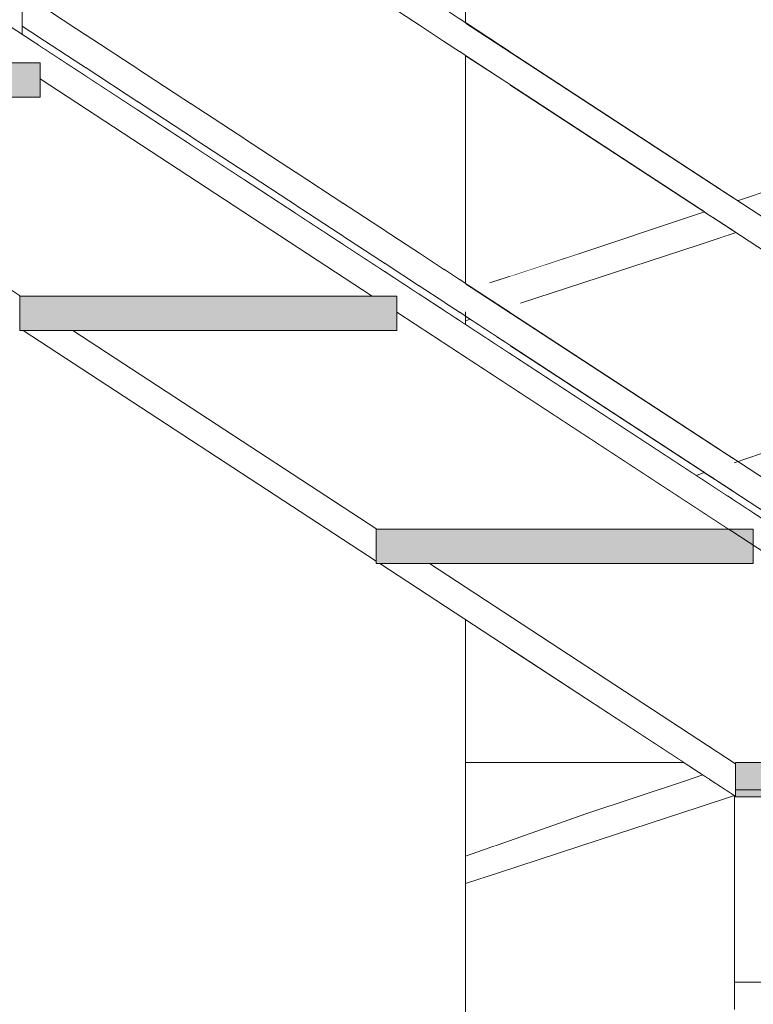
# Model space of a CAD drawing. Header units: millimetres. Extents: x 67877 to 166263, y -957 to 33454.
# Tile 50 of 98: x 81838 to 82373, y 10750 to 11467. Entities that reach past the tile are written whole.
import ezdxf

# ---------------------------------------------------------------- set-up
doc = ezdxf.new("R2010")
doc.units = ezdxf.units.MM
doc.linetypes.add('Wipeout_Contour', pattern=[1000, 0, -1000])
for name, color, linetype, lineweight in [('0_Nr_pióra__1', 7, 'Continuous', 13), ('0_Nr_pióra__103', 7, 'Continuous', 5), ('0_Nr_pióra__122', 255, 'Continuous', 0), ('inw_schody zewnętrzne_Nr_pióra__103', 7, 'Continuous', 5)]:
    doc.layers.add(name, color=color, linetype=linetype, lineweight=lineweight)
doc.layers.add('inw_schody zewnętrzne', color=7, linetype='Continuous')

msp = doc.modelspace()

# ---------------------------------------------------------------- linework, layer by layer
at = {"layer": '0_Nr_pióra__103', "linetype": 'Continuous'}
msp.add_line((82359.022, 10766.011), (84001.087, 10766.011), dxfattribs=at)

# ---------------------------------------------------------------- wipeouts: each hides what was drawn before it
at = {"linetype": 'Wipeout_Contour', "ltscale": 3850252.746304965}
msp.add_wipeout([(81616.587, 11411.011), (81580.406, 11411.011), (81837.816, 11242.705), (81837.816, 11266.011), (81838.352, 11266.011)], dxfattribs=at)
at = {"linetype": 'Wipeout_Contour', "ltscale": 2311402.15119484}
msp.add_wipeout([(82162.816, 10903.43), (82162.816, 10901.801), (82164.033, 10903.474)], dxfattribs=at)
at = {"linetype": 'Wipeout_Contour', "ltscale": 2311409.758479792}
msp.add_wipeout([(82162.816, 10893.699), (82162.816, 10881.221), (82172.058, 10893.699)], dxfattribs=at)
at = {"linetype": 'Wipeout_Contour', "ltscale": 2311402.60989429}
msp.add_wipeout([(82162.816, 10861.512), (82165.704, 10865.366), (82162.816, 10865.366)], dxfattribs=at)
at = {"linetype": 'Wipeout_Contour', "ltscale": 2311423.164595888}
msp.add_wipeout([(82162.816, 10838.129), (82162.816, 10837.933), (82187, 10845.72)], dxfattribs=at)
at = {"linetype": 'Wipeout_Contour', "ltscale": 3082652.863590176}
msp.add_wipeout([(82357.816, 11533.871), (82349.085, 11539.58), (82349.085, 11343.475), (82357.816, 11337.767)], dxfattribs=at).dxf.layer = 'inw_schody zewnętrzne'
at = {"linetype": 'Wipeout_Contour', "ltscale": 3082643.840835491}
msp.add_wipeout([(82357.816, 11313.871), (82349.085, 11319.58), (82349.085, 11153.475), (82357.816, 11147.767)], dxfattribs=at).dxf.layer = 'inw_schody zewnętrzne'
at = {"linetype": 'Wipeout_Contour', "ltscale": 3082639.075180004}
msp.add_wipeout([(82357.816, 11123.871), (82349.085, 11129.58), (82349.085, 11123.475), (82357.816, 11117.767)], dxfattribs=at).dxf.layer = 'inw_schody zewnętrzne'
at = {"linetype": 'Wipeout_Contour', "ltscale": 2311626.714872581}
msp.add_wipeout([(82195.241, 11009.004), (82195.241, 10926.011), (82322.171, 10926.011)], dxfattribs=at).dxf.layer = 'inw_schody zewnętrzne'

# ---------------------------------------------------------------- next in the draw order: wipeouts: each hides what was drawn before it
at = {"linetype": 'Wipeout_Contour', "ltscale": 3851543.430571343}
msp.add_wipeout([(81840.406, 11241.011), (82097.816, 11072.705), (82097.816, 11096.011), (82098.352, 11096.011), (81876.587, 11241.011)], dxfattribs=at)
at = {"linetype": 'Wipeout_Contour', "ltscale": 2311402.487742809}
msp.add_wipeout([(82165.704, 10865.366), (82162.816, 10861.512), (82162.816, 10853.935)], dxfattribs=at)
at = {"linetype": 'Wipeout_Contour', "ltscale": 3081910.317532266}
msp.add_wipeout([(82162.816, 10838.769), (82162.816, 10838.129), (82187, 10845.72), (82184.121, 10845.72)], dxfattribs=at)
at = {"linetype": 'Wipeout_Contour', "ltscale": 3082321.033715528}
msp.add_wipeout([(82349.085, 11319.58), (82195.241, 11420.17), (82195.241, 11254.066), (82349.085, 11153.475)], dxfattribs=at).dxf.layer = 'inw_schody zewnętrzne'

# ---------------------------------------------------------------- next in the draw order: wipeouts: each hides what was drawn before it
at = {"linetype": 'Wipeout_Contour', "ltscale": 3081878.948113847}
msp.add_wipeout([(82162.816, 10881.221), (82162.816, 10865.366), (82165.704, 10865.366), (82172.058, 10893.699)], dxfattribs=at)
at = {"linetype": 'Wipeout_Contour', "ltscale": 2311420.367646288}
msp.add_wipeout([(82162.816, 10844.428), (82162.816, 10838.769), (82184.121, 10845.72)], dxfattribs=at)
at = {"linetype": 'Wipeout_Contour', "ltscale": 3082330.113978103}
msp.add_wipeout([(82195.241, 11640.17), (82195.241, 11444.066), (82349.085, 11343.475), (82349.085, 11539.58)], dxfattribs=at).dxf.layer = 'inw_schody zewnętrzne'
at = {"linetype": 'Wipeout_Contour', "ltscale": 3082316.237180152}
msp.add_wipeout([(82195.241, 11224.066), (82349.085, 11123.475), (82349.085, 11129.58), (82195.241, 11230.17)], dxfattribs=at).dxf.layer = 'inw_schody zewnętrzne'

# ---------------------------------------------------------------- next in the draw order: wipeouts: each hides what was drawn before it
at = {"linetype": 'Wipeout_Contour', "ltscale": 3082202.035820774}
msp.add_wipeout([(82100.406, 11071.011), (82372.816, 10892.898), (82372.816, 10916.554), (82136.587, 11071.011)], dxfattribs=at)
at = {"linetype": 'Wipeout_Contour', "ltscale": 2311402.609855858}
msp.add_wipeout([(82162.816, 10865.366), (82162.816, 10861.512), (82165.704, 10865.366)], dxfattribs=at)
at = {"linetype": 'Wipeout_Contour', "ltscale": 2311542.525300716}
msp.add_wipeout([(82184.121, 10845.72), (82187, 10845.72), (82260.509, 10869.558)], dxfattribs=at)
at = {"linetype": 'Wipeout_Contour', "ltscale": 3081960.330248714}
msp.add_wipeout([(82195.241, 11640.17), (82162.816, 11661.371), (82162.816, 11465.267), (82195.241, 11444.066)], dxfattribs=at).dxf.layer = 'inw_schody zewnętrzne'

# ---------------------------------------------------------------- next in the draw order: linework, layer by layer
at = {"layer": '0_Nr_pióra__103', "linetype": 'Continuous'}
for p, q in [((82372.816, 11071.011), (82097.816, 11071.011)), ((82359.872, 10925.018), (82136.587, 11071.011))]:
    msp.add_line(p, q, dxfattribs=at)
at = {"layer": 'inw_schody zewnętrzne_Nr_pióra__103', "linetype": 'Continuous'}
for p, q in [((82195.241, 10926.011), (82162.816, 10926.011)), ((82322.171, 10926.011), (82195.241, 10926.011))]:
    msp.add_line(p, q, dxfattribs=at)

# ---------------------------------------------------------------- next in the draw order: wipeouts: each hides what was drawn before it
at = {"linetype": 'Wipeout_Contour', "ltscale": 3082755.830077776}
msp.add_wipeout([(82372.816, 10929.288), (82372.816, 10915.569), (82399.508, 10917.234), (82393.639, 10936.273)], dxfattribs=at)
at = {"linetype": 'Wipeout_Contour', "ltscale": 2311402.15114842}
msp.add_wipeout([(82162.816, 10903.43), (82162.816, 10901.801), (82164.033, 10903.474)], dxfattribs=at)
at = {"linetype": 'Wipeout_Contour', "ltscale": 2311402.487703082}
msp.add_wipeout([(82162.816, 10853.935), (82165.704, 10865.366), (82162.816, 10861.512)], dxfattribs=at)
at = {"linetype": 'Wipeout_Contour', "ltscale": 2311611.536062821}
msp.add_wipeout([(82184.121, 10845.72), (82260.509, 10869.558), (82256.669, 10869.558)], dxfattribs=at)
at = {"linetype": 'Wipeout_Contour', "ltscale": 3081951.184093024}
msp.add_wipeout([(82195.241, 11420.17), (82162.816, 11441.371), (82162.816, 11275.267), (82195.241, 11254.066)], dxfattribs=at).dxf.layer = 'inw_schody zewnętrzne'

# ---------------------------------------------------------------- next in the draw order: linework, layer by layer
at = {"layer": 'inw_schody zewnętrzne_Nr_pióra__103', "linetype": 'Continuous'}
msp.add_line((82501.275, 10926.011), (82372.816, 10926.011), dxfattribs=at)

# ---------------------------------------------------------------- next in the draw order: wipeouts: each hides what was drawn before it
at = {"linetype": 'Wipeout_Contour', "ltscale": 3081878.948106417}
msp.add_wipeout([(82162.816, 10881.221), (82162.816, 10865.366), (82165.704, 10865.366), (82172.058, 10893.699)], dxfattribs=at)
at = {"linetype": 'Wipeout_Contour', "ltscale": 2311529.911046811}
msp.add_wipeout([(82178.059, 10864.758), (82184.121, 10845.72), (82256.669, 10869.558)], dxfattribs=at)
at = {"linetype": 'Wipeout_Contour', "ltscale": 3081946.352238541}
msp.add_wipeout([(82162.816, 11251.371), (82162.816, 11245.267), (82195.241, 11224.066), (82195.241, 11230.17)], dxfattribs=at).dxf.layer = 'inw_schody zewnętrzne'

# ---------------------------------------------------------------- next in the draw order: linework, layer by layer
at = {"layer": '0_Nr_pióra__103', "linetype": 'Continuous'}
for p, q in [((82162.816, 8786.011), (82162.816, 11030.205)), ((82162.816, 10837.933), (82187, 10845.72))]:
    msp.add_line(p, q, dxfattribs=at)

# ---------------------------------------------------------------- next in the draw order: wipeouts: each hides what was drawn before it
at = {"linetype": 'Wipeout_Contour', "ltscale": 3081893.386996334}
msp.add_wipeout([(82158.973, 11247.779), (82162.816, 11245.267), (82162.816, 12086.011), (82158.973, 12086.011)], dxfattribs=at)
at = {"linetype": 'Wipeout_Contour', "ltscale": 2311596.036072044}
msp.add_wipeout([(82178.059, 10864.758), (82256.669, 10869.558), (82250.657, 10888.596)], dxfattribs=at)

# ---------------------------------------------------------------- next in the draw order: wipeouts: each hides what was drawn before it
at = {"linetype": 'Wipeout_Contour', "ltscale": 3081863.049149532}
msp.add_wipeout([(82158.973, 12086.011), (82147.592, 12086.011), (82147.592, 11255.221), (82158.973, 11247.779)], dxfattribs=at)
at = {"linetype": 'Wipeout_Contour', "ltscale": 2311762.104403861}
msp.add_wipeout([(82256.669, 10869.558), (82260.509, 10869.558), (82333.313, 10893.396)], dxfattribs=at)

# ---------------------------------------------------------------- next in the draw order: wipeouts: each hides what was drawn before it
at = {"linetype": 'Wipeout_Contour', "ltscale": 3081803.539629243}
msp.add_wipeout([(82129.11, 12086.011), (82129.11, 11267.305), (82147.592, 11255.221), (82147.592, 12086.011)], dxfattribs=at)
at = {"linetype": 'Wipeout_Contour', "ltscale": 2311829.484565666}
msp.add_wipeout([(82328.522, 10893.396), (82256.669, 10869.558), (82333.313, 10893.396)], dxfattribs=at)

# ---------------------------------------------------------------- next in the draw order: wipeouts: each hides what was drawn before it
at = {"linetype": 'Wipeout_Contour', "ltscale": 3081717.145625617}
msp.add_wipeout([(82104.237, 11283.568), (82129.11, 11267.305), (82129.11, 12086.011), (82104.237, 12086.011)], dxfattribs=at)
at = {"linetype": 'Wipeout_Contour', "ltscale": 3852090.547717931}
msp.add_wipeout([(81876.587, 11241.011), (82098.352, 11096.011), (82354.908, 11096.011), (82112.816, 11254.302), (82112.816, 11241.011)], dxfattribs=at)
at = {"linetype": 'Wipeout_Contour', "ltscale": 2311747.641133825}
msp.add_wipeout([(82328.522, 10893.396), (82250.657, 10888.596), (82256.669, 10869.558)], dxfattribs=at)

# ---------------------------------------------------------------- next in the draw order: linework, layer by layer
at = {"layer": '0_Nr_pióra__103', "linetype": 'Continuous'}
msp.add_line((82187, 10845.72), (82260.509, 10869.558), dxfattribs=at)

# ---------------------------------------------------------------- next in the draw order: wipeouts: each hides what was drawn before it
at = {"linetype": 'Wipeout_Contour', "ltscale": 3081607.187581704}
msp.add_wipeout([(82073.93, 12086.011), (82073.93, 11303.385), (82104.237, 11283.568), (82104.237, 12086.011)], dxfattribs=at)
at = {"linetype": 'Wipeout_Contour', "ltscale": 2311813.13639775}
msp.add_wipeout([(82322.574, 10912.435), (82250.657, 10888.596), (82328.522, 10893.396)], dxfattribs=at)

# ---------------------------------------------------------------- next in the draw order: linework, layer by layer
at = {"layer": '0_Nr_pióra__103', "linetype": 'Continuous'}
msp.add_line((82162.816, 10857.723), (82250.657, 10888.596), dxfattribs=at)

# ---------------------------------------------------------------- next in the draw order: wipeouts: each hides what was drawn before it
at = {"linetype": 'Wipeout_Contour', "ltscale": 3081477.89167514}
msp.add_wipeout([(82073.93, 12086.011), (82039.352, 12086.011), (82039.352, 11325.993), (82073.93, 11303.385)], dxfattribs=at)
at = {"linetype": 'Wipeout_Contour', "ltscale": 3082594.485744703}
msp.add_wipeout([(82328.522, 10893.396), (82333.313, 10893.396), (82359.022, 10901.917), (82358.03, 10902.565)], dxfattribs=at)

# ---------------------------------------------------------------- next in the draw order: wipeouts: each hides what was drawn before it
at = {"linetype": 'Wipeout_Contour', "ltscale": 3081334.227401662}
msp.add_wipeout([(82039.352, 12086.011), (82001.834, 12086.011), (82001.834, 11350.524), (82039.352, 11325.993)], dxfattribs=at)
at = {"linetype": 'Wipeout_Contour', "ltscale": 2311955.214691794}
msp.add_wipeout([(82357.282, 10903.054), (82328.522, 10893.396), (82358.03, 10902.565)], dxfattribs=at)

# ---------------------------------------------------------------- next in the draw order: wipeouts: each hides what was drawn before it
at = {"linetype": 'Wipeout_Contour', "ltscale": 3081181.715463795}
msp.add_wipeout([(81962.816, 12086.011), (81962.816, 11376.036), (82001.834, 11350.524), (82001.834, 12086.011)], dxfattribs=at)
at = {"linetype": 'Wipeout_Contour', "ltscale": 3082565.888525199}
msp.add_wipeout([(82322.574, 10912.435), (82328.522, 10893.396), (82357.282, 10903.054), (82341.162, 10913.594)], dxfattribs=at)

# ---------------------------------------------------------------- next in the draw order: hatches: boundary and pattern name
at = {"layer": '0_Nr_pióra__1', "linetype": 'Continuous'}
msp.add_hatch(color=256, dxfattribs=at).paths.add_polyline_path([(84001.087, 10901.011), (84001.087, 10926.011), (82359.872, 10926.011), (82359.872, 10901.011)])
at = {"layer": '0_Nr_pióra__122', "linetype": 'Continuous'}
msp.add_hatch(color=256, dxfattribs=at).paths.add_polyline_path([(84001.087, 10906.011), (84001.087, 10926.011), (82359.872, 10926.011), (82359.872, 10906.011)])

# ---------------------------------------------------------------- next in the draw order: linework, layer by layer
at = {"layer": '0_Nr_pióra__1', "linetype": 'Continuous', "flags": 128}
for points in [[(84001.087, 10906.011), (84001.087, 10926.011), (82359.872, 10926.011), (82359.872, 10906.011)], [(84001.087, 10901.011), (84001.087, 10926.011), (82359.872, 10926.011), (82359.872, 10901.011)]]:
    msp.add_lwpolyline(points, close=True, dxfattribs=at)
at = {"layer": '0_Nr_pióra__103', "linetype": 'Continuous'}
for p, q in [((82333.313, 10893.396), (82359.022, 10901.917)), ((82359.022, 10901.917), (82359.022, 10746.011)), ((82260.509, 10869.558), (82333.313, 10893.396))]:
    msp.add_line(p, q, dxfattribs=at)

# ---------------------------------------------------------------- next in the draw order: wipeouts: each hides what was drawn before it
at = {"linetype": 'Wipeout_Contour', "ltscale": 3081026.217522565}
msp.add_wipeout([(81923.798, 12086.011), (81923.798, 11401.548), (81962.816, 11376.036), (81962.816, 12086.011)], dxfattribs=at)
at = {"linetype": 'Wipeout_Contour', "ltscale": 2311911.852531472}
msp.add_wipeout([(82322.574, 10912.435), (82341.162, 10913.594), (82336.031, 10916.949)], dxfattribs=at)

# ---------------------------------------------------------------- next in the draw order: linework, layer by layer
at = {"layer": '0_Nr_pióra__103', "linetype": 'Continuous'}
for p, q in [((82360.406, 10901.011), (82100.406, 11071.011)), ((82322.574, 10912.435), (82336.031, 10916.949)), ((82250.657, 10888.596), (82322.574, 10912.435))]:
    msp.add_line(p, q, dxfattribs=at)

# ---------------------------------------------------------------- next in the draw order: wipeouts: each hides what was drawn before it
at = {"linetype": 'Wipeout_Contour', "ltscale": 3080873.709022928}
msp.add_wipeout([(81886.279, 11426.079), (81923.798, 11401.548), (81923.798, 12086.011), (81886.279, 12086.011)], dxfattribs=at)

# ---------------------------------------------------------------- next in the draw order: wipeouts: each hides what was drawn before it
at = {"linetype": 'Wipeout_Contour', "ltscale": 3080730.050782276}
msp.add_wipeout([(81886.279, 12086.011), (81851.702, 12086.011), (81851.702, 11448.688), (81886.279, 11426.079)], dxfattribs=at)

# ---------------------------------------------------------------- next in the draw order: wipeouts: each hides what was drawn before it
at = {"linetype": 'Wipeout_Contour', "ltscale": 3850799.903049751}
msp.add_wipeout([(81852.816, 11411.011), (81616.587, 11411.011), (81838.352, 11266.011), (82094.908, 11266.011), (81852.816, 11424.302)], dxfattribs=at)

# ---------------------------------------------------------------- next in the draw order: wipeouts: each hides what was drawn before it
at = {"linetype": 'Wipeout_Contour', "ltscale": 13091125.81737819}
msp.add_wipeout([(81072.816, 11957.959), (81072.816, 11934.302), (81314.908, 11776.011), (81332.816, 11776.011), (81332.816, 11764.302), (81574.908, 11606.011), (81592.816, 11606.011), (81592.816, 11594.302), (81834.908, 11436.011), (81852.816, 11436.011), (81852.816, 11424.302), (82094.908, 11266.011), (82112.816, 11266.011), (82112.816, 11254.302), (82354.908, 11096.011), (82372.816, 11096.011), (82372.816, 11107.959)], dxfattribs=at)

# ---------------------------------------------------------------- next in the draw order: hatches: boundary and pattern name
at = {"layer": '0_Nr_pióra__1', "linetype": 'Continuous'}
for points in [[(81852.816, 11411.011), (81852.816, 11436.011), (81577.816, 11436.011), (81577.816, 11411.011)], [(82112.816, 11241.011), (82112.816, 11266.011), (81837.816, 11266.011), (81837.816, 11241.011)], [(82372.816, 11071.011), (82372.816, 11096.011), (82097.816, 11096.011), (82097.816, 11071.011)]]:
    msp.add_hatch(color=256, dxfattribs=at).paths.add_polyline_path(points)

# ---------------------------------------------------------------- next in the draw order: linework, layer by layer
at = {"layer": '0_Nr_pióra__103', "linetype": 'Continuous'}
for p, q in [((81839.713, 11456.526), (81839.713, 12508.735)), ((81852.816, 11436.011), (81577.816, 11436.011)), ((81852.816, 11436.011), (81852.816, 11411.011)), ((82094.908, 11266.011), (81852.816, 11424.302)), ((81852.816, 11411.011), (81577.816, 11411.011)), ((81838.352, 11266.011), (81616.587, 11411.011)), ((81837.816, 11266.011), (81837.816, 11241.011)), ((82112.816, 11266.011), (81837.816, 11266.011)), ((82112.816, 11266.011), (82112.816, 11241.011)), ((82112.816, 11241.011), (81837.816, 11241.011)), ((82097.816, 11072.705), (81840.406, 11241.011)), ((82098.352, 11096.011), (81876.587, 11241.011)), ((82097.816, 11096.011), (82097.816, 11071.011)), ((82372.816, 11096.011), (82097.816, 11096.011)), ((82372.816, 11096.011), (82372.816, 11071.011))]:
    msp.add_line(p, q, dxfattribs=at)

# ---------------------------------------------------------------- next in the draw order: wipeouts: each hides what was drawn before it
at = {"linetype": 'Wipeout_Contour', "ltscale": 3082278.155158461}
msp.add_wipeout([(82162.816, 11441.371), (82357.816, 11313.871), (82357.816, 11337.767), (82162.816, 11465.267)], dxfattribs=at)
at = {"linetype": 'Wipeout_Contour', "ltscale": 3082269.839162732}
msp.add_wipeout([(82162.816, 11275.267), (82162.816, 11251.371), (82357.816, 11123.871), (82357.816, 11147.767)], dxfattribs=at)

# ---------------------------------------------------------------- next in the draw order: linework, layer by layer
at = {"layer": '0_Nr_pióra__103', "linetype": 'Continuous'}
for p, q in [((82162.816, 11465.267), (82162.816, 11661.371)), ((82162.816, 11465.267), (82357.816, 11337.767)), ((82162.816, 11275.267), (82162.816, 11441.371)), ((82361.364, 11335.447), (82393.639, 11346.273))]:
    msp.add_line(p, q, dxfattribs=at)

# ---------------------------------------------------------------- next in the draw order: wipeouts: each hides what was drawn before it
at = {"linetype": 'Wipeout_Contour', "ltscale": 2311589.96722988}
msp.add_wipeout([(82202.306, 11261.394), (82203.033, 11260.919), (82260.509, 11279.558)], dxfattribs=at)
at = {"linetype": 'Wipeout_Contour', "ltscale": 3081913.530347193}
msp.add_wipeout([(82178.513, 11253.056), (82162.816, 11248.129), (82162.816, 11247.933), (82178.583, 11253.01)], dxfattribs=at)
at = {"linetype": 'Wipeout_Contour', "ltscale": 3082647.498369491}
msp.add_wipeout([(82357.816, 11122.498), (82352.91, 11120.974), (82354.01, 11120.255), (82357.816, 11121.517)], dxfattribs=at)

# ---------------------------------------------------------------- next in the draw order: wipeouts: each hides what was drawn before it
at = {"linetype": 'Wipeout_Contour', "ltscale": 3082153.19986307}
msp.add_wipeout([(82256.669, 11279.558), (82202, 11261.594), (82202.306, 11261.394), (82260.509, 11279.558)], dxfattribs=at)
at = {"linetype": 'Wipeout_Contour', "ltscale": 3081912.673914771}
msp.add_wipeout([(82177.661, 11253.612), (82162.816, 11248.769), (82162.816, 11248.129), (82178.513, 11253.056)], dxfattribs=at)
at = {"linetype": 'Wipeout_Contour', "ltscale": 3082645.923150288}
msp.add_wipeout([(82357.816, 11123.233), (82352.292, 11121.378), (82352.91, 11120.974), (82357.816, 11122.498)], dxfattribs=at)

# ---------------------------------------------------------------- next in the draw order: wipeouts: each hides what was drawn before it
at = {"linetype": 'Wipeout_Contour', "ltscale": 2311564.235359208}
msp.add_wipeout([(82256.669, 11279.558), (82181.541, 11274.971), (82202, 11261.594)], dxfattribs=at)
at = {"linetype": 'Wipeout_Contour', "ltscale": 3081909.627421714}
msp.add_wipeout([(82175.26, 11255.182), (82162.816, 11254.428), (82162.816, 11248.769), (82177.661, 11253.612)], dxfattribs=at)
at = {"linetype": 'Wipeout_Contour', "ltscale": 3082626.890056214}
msp.add_wipeout([(82334.267, 11133.164), (82352.292, 11121.378), (82357.816, 11123.233), (82357.816, 11134.633)], dxfattribs=at)

# ---------------------------------------------------------------- next in the draw order: linework, layer by layer
at = {"layer": '0_Nr_pióra__103', "linetype": 'Continuous'}
msp.add_line((82162.816, 11247.933), (82166.339, 11249.067), dxfattribs=at)

# ---------------------------------------------------------------- next in the draw order: wipeouts: each hides what was drawn before it
at = {"linetype": 'Wipeout_Contour', "ltscale": 3082101.687266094}
msp.add_wipeout([(82250.657, 11298.596), (82180.594, 11275.591), (82181.541, 11274.971), (82256.669, 11279.558)], dxfattribs=at)
at = {"linetype": 'Wipeout_Contour', "ltscale": 2311424.718640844}
msp.add_wipeout([(82175.26, 11255.182), (82162.816, 11263.319), (82162.816, 11254.428)], dxfattribs=at)
at = {"linetype": 'Wipeout_Contour', "ltscale": 3853262.173690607}
msp.add_wipeout([(82331.039, 11135.274), (82334.267, 11133.164), (82357.816, 11134.633), (82357.816, 11135.819), (82349.287, 11141.395)], dxfattribs=at)

# ---------------------------------------------------------------- next in the draw order: linework, layer by layer
at = {"layer": '0_Nr_pióra__103', "linetype": 'Continuous'}
for p, q in [((82166.339, 11249.067), (81839.713, 11462.63)), ((82162.816, 11275.267), (82357.816, 11147.767)), ((82614.908, 10926.011), (82112.816, 11254.302)), ((82162.816, 11245.267), (82162.816, 11254.428)), ((82162.816, 11251.371), (82357.816, 11123.871)), ((82618.461, 10953.449), (82185.822, 11236.329)), ((82358.94, 11144.464), (82463.684, 11180.111)), ((82331.039, 11135.274), (82337.21, 11137.344))]:
    msp.add_line(p, q, dxfattribs=at)

# ---------------------------------------------------------------- next in the draw order: wipeouts: each hides what was drawn before it
at = {"linetype": 'Wipeout_Contour', "ltscale": 2311775.224066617}
msp.add_wipeout([(82256.669, 11279.558), (82260.509, 11279.558), (82333.313, 11303.396)], dxfattribs=at)

# ---------------------------------------------------------------- next in the draw order: wipeouts: each hides what was drawn before it
at = {"linetype": 'Wipeout_Contour', "ltscale": 2311842.617061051}
msp.add_wipeout([(82328.522, 11303.396), (82256.669, 11279.558), (82333.313, 11303.396)], dxfattribs=at)

# ---------------------------------------------------------------- next in the draw order: wipeouts: each hides what was drawn before it
at = {"linetype": 'Wipeout_Contour', "ltscale": 2311760.771433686}
msp.add_wipeout([(82328.522, 11303.396), (82250.657, 11298.596), (82256.669, 11279.558)], dxfattribs=at)

# ---------------------------------------------------------------- next in the draw order: linework, layer by layer
at = {"layer": '0_Nr_pióra__103', "linetype": 'Continuous'}
msp.add_line((82203.033, 11260.919), (82260.509, 11279.558), dxfattribs=at)

# ---------------------------------------------------------------- next in the draw order: wipeouts: each hides what was drawn before it
at = {"linetype": 'Wipeout_Contour', "ltscale": 2311826.288820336}
msp.add_wipeout([(82322.574, 11322.435), (82250.657, 11298.596), (82328.522, 11303.396)], dxfattribs=at)

# ---------------------------------------------------------------- next in the draw order: linework, layer by layer
at = {"layer": '0_Nr_pióra__103', "linetype": 'Continuous'}
msp.add_line((82180.594, 11275.591), (82250.657, 11298.596), dxfattribs=at)

# ---------------------------------------------------------------- next in the draw order: wipeouts: each hides what was drawn before it
at = {"linetype": 'Wipeout_Contour', "ltscale": 3082610.555842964}
msp.add_wipeout([(82328.522, 11303.396), (82333.313, 11303.396), (82357.816, 11311.517), (82357.816, 11312.498)], dxfattribs=at)

# ---------------------------------------------------------------- next in the draw order: wipeouts: each hides what was drawn before it
at = {"linetype": 'Wipeout_Contour', "ltscale": 2311968.66406319}
msp.add_wipeout([(82357.816, 11313.233), (82328.522, 11303.396), (82357.816, 11312.498)], dxfattribs=at)

# ---------------------------------------------------------------- next in the draw order: wipeouts: each hides what was drawn before it
at = {"linetype": 'Wipeout_Contour', "ltscale": 3082600.177990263}
msp.add_wipeout([(82357.816, 11324.633), (82322.574, 11322.435), (82328.522, 11303.396), (82357.816, 11313.233)], dxfattribs=at)

# ---------------------------------------------------------------- next in the draw order: linework, layer by layer
at = {"layer": '0_Nr_pióra__103', "linetype": 'Continuous'}
for p, q in [((82333.313, 11303.396), (82360.205, 11312.309)), ((82260.509, 11279.558), (82333.313, 11303.396))]:
    msp.add_line(p, q, dxfattribs=at)

# ---------------------------------------------------------------- next in the draw order: wipeouts: each hides what was drawn before it
at = {"linetype": 'Wipeout_Contour', "ltscale": 3082620.790164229}
msp.add_wipeout([(82349.287, 11331.395), (82322.574, 11322.435), (82357.816, 11324.633), (82357.816, 11325.819)], dxfattribs=at)

# ---------------------------------------------------------------- next in the draw order: linework, layer by layer
at = {"layer": '0_Nr_pióra__103', "linetype": 'Continuous'}
for p, q in [((82651.138, 10925.979), (81087.816, 11948.151)), ((82615.665, 11169.173), (81839.713, 11676.526)), ((82615.665, 11145.277), (81839.713, 11652.63)), ((82615.665, 10979.173), (81839.713, 11486.526)), ((82162.816, 11441.371), (82357.816, 11313.871)), ((82322.574, 11322.435), (82337.21, 11327.344)), ((82250.657, 11298.596), (82322.574, 11322.435))]:
    msp.add_line(p, q, dxfattribs=at)

doc.saveas('drawing.dxf')
